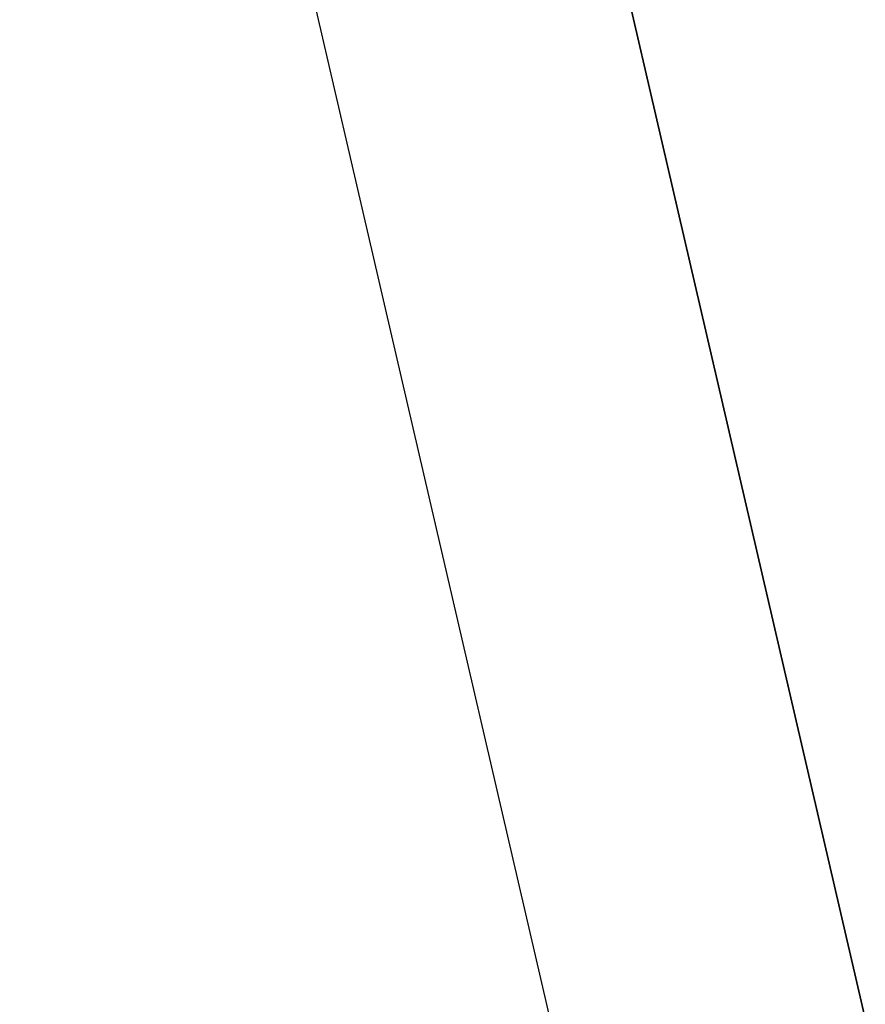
# Model space of a CAD drawing. Header units: millimetres. Extents: x 217.4 to 265.9, y 243.1 to 291.5.
# Tile 67 of 256: x 219.195 to 219.411, y 262.615 to 262.867. Entities that reach past the tile are written whole.
import ezdxf

# ---------------------------------------------------------------- set-up
doc = ezdxf.new("R2010")
doc.units = ezdxf.units.MM
doc.header["$MEASUREMENT"] = 0
doc.layers.add('TULIPA', color=7, linetype='Continuous', true_color=0x000000)

msp = doc.modelspace()

# ---------------------------------------------------------------- meshes
at = {"layer": 'TULIPA', "color": 43}
mesh = msp.add_polyface(dxfattribs=at)
corners = [(218.40335, 262.8815, 10.26031), (217.84238, 262.75153, -6.22964), (219.37695, 263.10706, 10.22541), (218.81598, 262.97708, -6.26454), (219.22397, 263.07159, 5.72815), (218.73686, 262.95877, 5.72815), (218.73006, 262.95718, 5.52827), (219.21716, 263.07004, 5.52827)]
mesh.append_faces([[corners[k] for k in face] for face in [(6, 0, 5, 5), (2, 5, 0, 0), (3, 1, 6, 6), (0, 6, 1, 1), (5, 2, 4, 4), (6, 7, 3, 3)]], dxfattribs={"color": 43})
mesh = msp.add_polyface(dxfattribs=at)
corners = [(219.22397, 263.07159, 5.72815), (219.43837, 262.14612, 5.72815), (219.65277, 261.22061, 5.72815), (219.30046, 263.08932, 7.97678), (219.51486, 262.16385, 7.97678), (219.72928, 261.23834, 7.97678), (219.37695, 263.10706, 10.22541), (219.59137, 262.18155, 10.22541), (219.80577, 261.25607, 10.22541)]
mesh.append_faces([[corners[k] for k in face] for face in [(4, 1, 0, 3), (5, 2, 1, 4), (7, 4, 3, 6), (8, 5, 4, 7)]], dxfattribs={"color": 43})
mesh = msp.add_polyface(dxfattribs=at)
corners = [(217.84238, 262.75153, -6.22964), (218.05678, 261.82605, -6.22964), (218.27118, 260.90054, -6.22964), (218.81598, 262.97708, -6.26454), (219.03038, 262.05161, -6.26454), (219.24478, 261.1261, -6.26454)]
mesh.append_faces([[corners[k] for k in face] for face in [(4, 1, 0, 3), (5, 2, 1, 4)]], dxfattribs={"color": 43})

doc.saveas('drawing.dxf')
